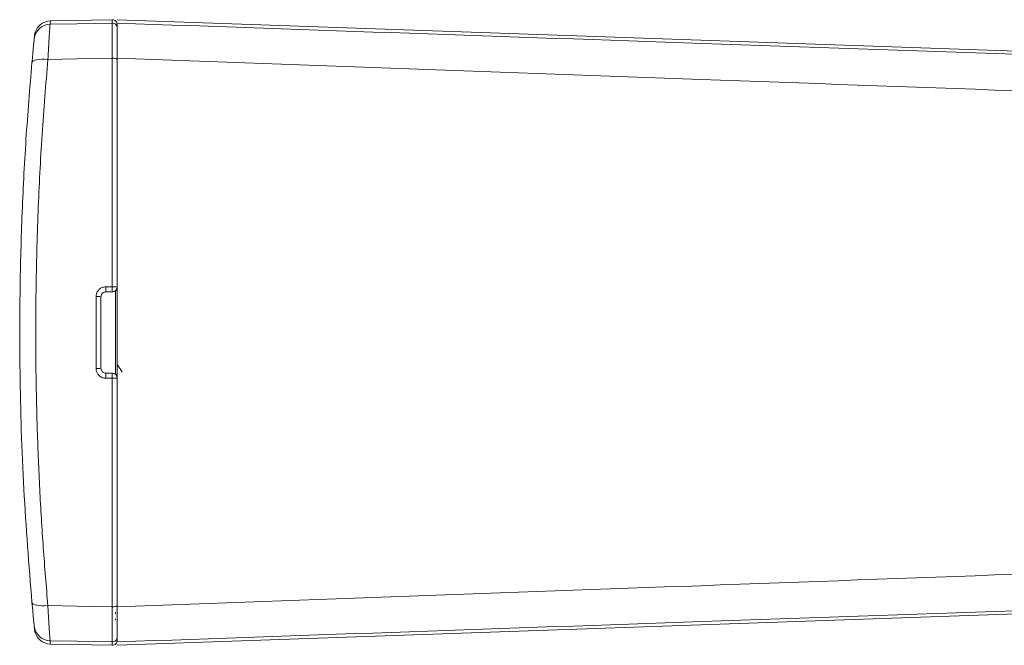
# Model space of a CAD drawing. Header units: millimetres. Extents: x 3623 to 4479, y 1534 to 2139.
# Tile 10 of 21: x 4285 to 4345, y 1671 to 1709. Entities that reach past the tile are written whole.
import ezdxf

# ---------------------------------------------------------------- set-up
doc = ezdxf.new("R2010")
doc.units = ezdxf.units.MM

# ---------------------------------------------------------------- blocks, each defined once
blk = doc.blocks.new('A$C4B59321F')
at = {"color": 8, "linetype": 'Continuous', "lineweight": 15}
for p, q in [((1.887, 38.428), (1.866, 38.22)), ((5.694, 38.495), (5.694, 38.495)), ((5.694, 38.286), (5.694, 38.495)), ((5.901, 16.672), (5.901, 21.828)), ((5.901, 1.544), (5.901, 1.634)), ((5.694, 0.005), (5.694, 0.214))]:
    blk.add_line(p, q, dxfattribs=at)
at = {"color": 7, "linetype": 'Continuous', "lineweight": 15}
for p, q in [((5.694, 38.495), (1.887, 38.429)), ((5.694, 38.495), (1.887, 38.428)), ((80.517, 35.898), (6, 38.5)), ((80.517, 35.898), (6, 38.5)), ((0.889, 37.319), (0.909, 37.528)), ((5.694, 22.064), (5.694, 36.131)), ((6, 2.364), (6, 36.136)), ((0.617, 34.319), (0.617, 34.319)), ((5.294, 22.064), (5.694, 22.064)), ((4.694, 17.039), (4.694, 21.461)), ((5, 21.45), (5, 17.05)), ((5.7, 21.75), (5.3, 21.75)), ((5.694, 16.436), (5.294, 16.436)), ((5.3, 16.75), (5.7, 16.75)), ((5.694, 2.369), (5.694, 16.436)), ((0.617, 4.182), (0.617, 4.182)), ((6, 0), (80.517, 2.602)), ((5.901, 1.939), (5.901, 2.04)), ((0.909, 0.972), (0.889, 1.181)), ((1.887, 0.072), (5.694, 0.005))]:
    blk.add_line(p, q, dxfattribs=at)
at = {"color": 7, "linetype": 'Continuous', "lineweight": 15, "flags": 128}
for points in [[(1.866, 38.22), (3.514, 38.249), (5.694, 38.286)], [(1.73, 36.06), (1.541, 36.07), (1.36, 36.069), (1.193, 36.058), (1.046, 36.036), (0.924, 36.006), (0.833, 35.967), (0.774, 35.921), (0.751, 35.87)], [(5.694, 36.131), (3.514, 36.092), (1.73, 36.06)], [(5.694, 36.131), (5.754, 36.13), (5.811, 36.125), (5.864, 36.117), (5.91, 36.107), (5.948, 36.094), (5.976, 36.079), (5.994, 36.063), (6, 36.047)], [(1.73, 2.44), (1.541, 2.43), (1.36, 2.431), (1.193, 2.442), (1.046, 2.464), (0.924, 2.494), (0.833, 2.533), (0.774, 2.579), (0.751, 2.63)], [(1.73, 2.44), (3.514, 2.408), (5.694, 2.369)], [(5.694, 2.369), (5.754, 2.37), (5.811, 2.375), (5.864, 2.383), (5.91, 2.393), (5.948, 2.406), (5.976, 2.421), (5.994, 2.437), (6, 2.453)], [(5.694, 0.214), (3.514, 0.251), (1.866, 0.28)]]:
    blk.add_lwpolyline(points, dxfattribs=at)
at = {"color": 7, "linetype": 'Continuous', "lineweight": 15}
for centre, radius, start, end in [((1.884, 37.22), 1, 90.99356, 174.36366), ((1.904, 37.429), 1, 90.99115, 172.72892), ((1.904, 37.428), 1, 90.99115, 172.72892), ((5.7, 38.195), 0.3, 0, 91), ((5.7, 38.195), 0.3, 0, 91), ((5.7, 37.986), 0.3, 0.00489, 91.00467), ((9.862, 21.983), 4.568, 178.9848, 182.92532), ((5.771, 20.417), 1.649, 82.04395, 92.67783), ((10.262, 21.983), 4.568, 178.9848, 182.92533), ((5.7, 22.05), 0.3, 270, 0), ((4.772, 19.371), 2.092, 83.7385, 92.11199), ((4.772, 19.129), 2.092, 267.88801, 276.2615), ((9.862, 16.517), 4.568, 177.07468, 181.0152), ((10.262, 16.517), 4.568, 177.07467, 181.0152), ((5.771, 18.083), 1.649, 267.32217, 277.95605), ((5.7, 16.45), 0.3, 0, 90), ((1.884, 1.28), 1, 185.63634, 269.00644), ((1.904, 1.072), 1, 187.27108, 269.02689), ((1.904, 1.072), 1, 187.27108, 269.02689), ((5.7, 0.514), 0.3, 268.99533, 359.99511), ((5.7, 0.305), 0.3, 269, 360)]:
    blk.add_arc(centre, radius, start, end, dxfattribs=at)
for points, knots in [([(1.866, 38.22), (1.862, 38.181), (1.855, 38.103), (1.82, 37.574), (1.776, 36.867), (1.744, 36.307), (1.73, 36.06)], [0, 0, 0, 0, 0.264213, 0.528259, 0.792684, 1, 1, 1, 1]), ([(5.694, 36.131), (5.694, 36.445), (5.693, 37.074), (5.693, 37.79), (5.693, 38.171), (5.694, 38.275), (5.694, 38.284), (5.694, 38.286)], [0, 0, 0, 0, 0.266033, 0.532069, 0.79808, 0.957381, 1, 1, 1, 1]), ([(6, 38.291), (17.995, 37.874), (42.834, 37.01), (67.673, 36.147), (80.517, 35.7)], [0, 0, 0, 0, 0.482903, 1, 1, 1, 1]), ([(6, 38.291), (6, 38.252), (6, 38.174), (6, 37.639), (6, 36.932), (6, 36.376), (6, 36.136)], [0, 0, 0, 0, 0.2659992, 0.5319976, 0.7980283, 1, 1, 1, 1]), ([(6, 37.986), (6, 37.965), (6, 37.915), (6, 37.537), (6, 36.896), (6, 36.33), (6, 36.047)], [0, 0, 0, 0, 0.201703, 0.467786, 0.733894, 1, 1, 1, 1]), ([(0.751, 35.87), (0.767, 36.035), (0.801, 36.411), (0.846, 36.885), (0.881, 37.24), (0.886, 37.293), (0.889, 37.319)], [0, 0, 0, 0, 0.208099, 0.472907, 0.736599, 1, 1, 1, 1]), ([(0.751, 2.63), (0.567, 4.945), (0.194, 9.614), (-0.003, 16.007), (-0.006, 21.603), (0.118, 26.374), (0.359, 31.158), (0.62, 34.296), (0.751, 35.87)], [0, 0, 0, 0, 0.212863, 0.429139, 0.569331, 0.7105, 0.854728, 1, 1, 1, 1]), ([(1.73, 36.06), (1.604, 34.524), (1.351, 31.441), (1.108, 26.663), (0.977, 21.782), (0.976, 17.277), (1.067, 13.214), (1.218, 9.598), (1.433, 5.993), (1.631, 3.626), (1.73, 2.44)], [0, 0, 0, 0, 0.140166, 0.281292, 0.425478, 0.570732, 0.676972, 0.783636, 0.891599, 1, 1, 1, 1]), ([(80.508, 33.426), (67.65, 33.894), (42.814, 34.798), (17.977, 35.701), (6, 36.136)], [0, 0, 0, 0, 0.517743, 1, 1, 1, 1]), ([(4.694, 21.461), (4.701, 21.529), (4.714, 21.664), (4.818, 21.845), (4.97, 21.982), (5.139, 22.054), (5.25, 22.061), (5.294, 22.064)], [0, 0, 0, 0, 0.215347, 0.430476, 0.645142, 0.859289, 1, 1, 1, 1]), ([(5.3, 21.75), (5.278, 21.749), (5.222, 21.745), (5.138, 21.709), (5.061, 21.641), (5.01, 21.551), (5.003, 21.484), (5, 21.45)], [0, 0, 0, 0, 0.14098, 0.355346, 0.569998, 0.784929, 1, 1, 1, 1]), ([(5.294, 16.436), (5.227, 16.443), (5.092, 16.456), (4.913, 16.56), (4.777, 16.712), (4.705, 16.882), (4.697, 16.994), (4.694, 17.039)], [0, 0, 0, 0, 0.2138996, 0.4280219, 0.6425062, 0.8574727, 1, 1, 1, 1]), ([(5, 17.05), (5.001, 17.028), (5.005, 16.972), (5.041, 16.888), (5.109, 16.812), (5.199, 16.76), (5.266, 16.753), (5.3, 16.75)], [0, 0, 0, 0, 0.142344, 0.357072, 0.57147, 0.7857284, 1, 1, 1, 1]), ([(6.031, 17.257), (6.043, 17.238), (6.132, 17.09), (6.22, 16.941), (6.297, 16.811)], [0, 0, 0, 0, 0.126282, 1, 1, 1, 1]), ([(6, 2.364), (17.977, 2.799), (42.814, 3.702), (67.65, 4.606), (80.508, 5.074)], [0, 0, 0, 0, 0.482257, 1, 1, 1, 1]), ([(0.889, 1.181), (0.887, 1.197), (0.883, 1.234), (0.856, 1.517), (0.81, 1.996), (0.771, 2.418), (0.751, 2.63)], [0, 0, 0, 0, 0.1998002, 0.4653291, 0.7324592, 1, 1, 1, 1]), ([(1.73, 2.44), (1.748, 2.124), (1.784, 1.493), (1.829, 0.779), (1.858, 0.358), (1.864, 0.303), (1.866, 0.28)], [0, 0, 0, 0, 0.266605, 0.533529, 0.799564, 1, 1, 1, 1]), ([(80.517, 2.8), (67.673, 2.353), (42.834, 1.49), (17.995, 0.626), (6, 0.209)], [0, 0, 0, 0, 0.517097, 1, 1, 1, 1]), ([(6, 2.453), (6, 2.238), (6, 1.738), (6, 1.101), (6, 0.62), (6, 0.549), (6, 0.514)], [0, 0, 0, 0, 0.201703, 0.467786, 0.733894, 1, 1, 1, 1]), ([(5.694, 0.214), (5.694, 0.253), (5.693, 0.332), (5.693, 0.865), (5.693, 1.536), (5.694, 2.074), (5.694, 2.318), (5.694, 2.369)], [0, 0, 0, 0, 0.266033, 0.532069, 0.79808, 0.957381, 1, 1, 1, 1]), ([(6, 2.364), (6, 2.049), (6, 1.42), (6, 0.708), (6, 0.287), (6, 0.232), (6, 0.209)], [0, 0, 0, 0, 0.266248, 0.532502, 0.798635, 1, 1, 1, 1])]:
    blk.add_open_spline(points, degree=3, knots=knots, dxfattribs=at)
at = {"color": 8, "linetype": 'Continuous', "lineweight": 15}
blk.add_open_spline([(1.866, 0.28), (1.88, 0.141), (1.894, 0.002), (1.887, 0.072), (1.887, 0.072)], degree=3, knots=[0, 0, 0, 0, 0.999832, 1, 1, 1, 1], dxfattribs=at)

msp = doc.modelspace()

# ---------------------------------------------------------------- block references
msp.add_blockref('A$C4B59321F', (4284.77, 1670.892))

doc.saveas('drawing.dxf')
